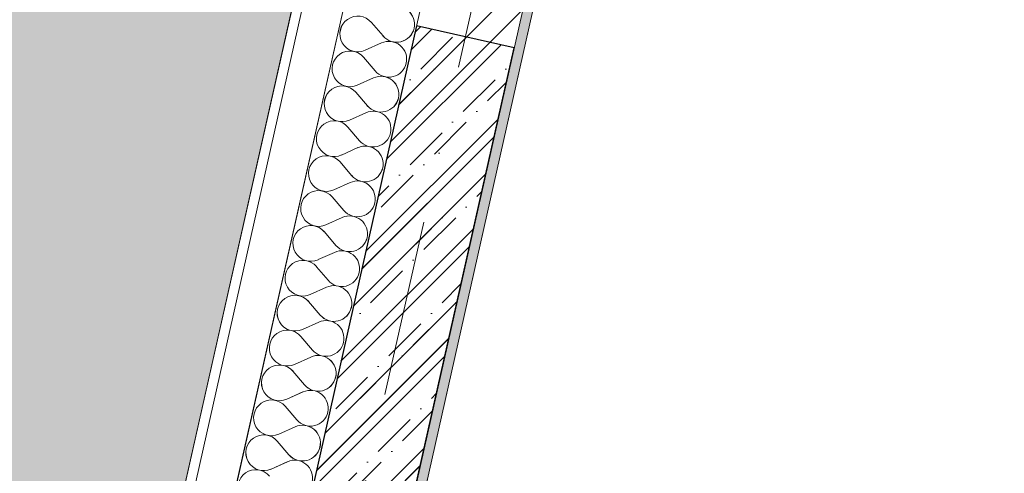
# Model space of a CAD drawing. Header units: millimetres. Extents: x -6990773 to -6682839, y 6117771 to 6220266.
# Tile 105 of 154: x -6937416 to -6935451, y 6132982 to 6133888. Entities that reach past the tile are written whole.
import ezdxf
from ezdxf.enums import TextEntityAlignment as Align

# ---------------------------------------------------------------- set-up
doc = ezdxf.new("R2010")
doc.units = ezdxf.units.MM
doc.header["$MEASUREMENT"] = 0
doc.linetypes.add('Штрихпунктирная', pattern=[670.277762, 352.777767, -176.388884, 0, -141.111112])
for name, color, linetype in [('S - МОП.АР', 7, 'Continuous'), ('АР-Стены_внутренние_пилоны.АР', 7, 'Continuous'), ('АР-Чертеж-Оси_Осевые размеры.АР', 7, 'Continuous'), ('Кровля', 7, 'Continuous')]:
    doc.layers.add(name, color=color, linetype=linetype)
for name, color, linetype, lineweight in [('АР-Стены_внутренние_пилоны.АР_Ном._пера__1', 7, 'Continuous', 30), ('АР-Чертеж-Оси_Осевые размеры.АР_Ном._пера__120', 7, 'Continuous', 0), ('Кровля_Ном._пера__1', 7, 'Continuous', 0), ('Кровля_Ном._пера__101', 252, 'Continuous', 0), ('Кровля_Ном._пера__120', 7, 'Continuous', 0)]:
    doc.layers.add(name, color=color, linetype=linetype, lineweight=lineweight)
doc.styles.add('РЎР“Р•РќР•Р\xa0Р\x98Р\xa0_РЎРўР\x98Р›Р¬_4', font='GOTHIC.TTF')
doc.dimstyles.new('СГЕНЕРИР_СТИЛЬ__2', dxfattribs={"dimtxt": 400, "dimasz": 332.5, "dimexe": 0.18, "dimexo": 0.0625, "dimgap": 0, "dimtad": 1, "dimdec": 0, "dimzin": 0, "dimdsep": 46, "dimtxsty": 'РЎР“Р•РќР•Р\xa0Р\x98Р\xa0_РЎРўР\x98Р›Р¬_4', "dimblk": 'ARROWHEAD_6', "dimblk1": 'ARROWHEAD_6', "dimblk2": 'ARROWHEAD_6', "dimcen": 0.09, "dimse1": 1, "dimse2": 1, "dimclrd": 7, "dimclre": 7, "dimclrt": 7, "dimazin": 0, "dimtfac": 1, "dimtdec": 4, "dimtmove": 0, "dimatfit": 3, "dimfxl": 1, "dimtolj": 1, "dimtzin": 0, "dimarcsym": 0})

# ---------------------------------------------------------------- blocks, each defined once
blk = doc.blocks.new('*X34', base_point=(-6566190.3, 6562677.8))
at = {"layer": 'Кровля_Ном._пера__1', "color": 7, "linetype": 'Continuous', "lineweight": 0}
for p, q in [((-7163976.8, 6133882.6), (-7163953.6, 6133855.4)), ((-7163989.3, 6133826.8), (-7163956.8, 6133841.5)), ((-7163992.5, 6133812.9), (-7163969.3, 6133785.7)), ((-7164005, 6133757.1), (-7163972.4, 6133771.8)), ((-7164008.1, 6133743.2), (-7163984.9, 6133716)), ((-7164020.6, 6133687.4), (-7163988.1, 6133702.1)), ((-7164023.8, 6133673.5), (-7164000.6, 6133646.3)), ((-7164036.3, 6133617.7), (-7164003.7, 6133632.4)), ((-7164039.4, 6133603.8), (-7164016.2, 6133576.6)), ((-7164051.9, 6133548.1), (-7164019.4, 6133562.7)), ((-7164055.1, 6133534.1), (-7164031.9, 6133506.9)), ((-7164067.6, 6133478.4), (-7164035, 6133493)), ((-7164070.7, 6133464.4), (-7164047.5, 6133437.3)), ((-7164083.2, 6133408.7), (-7164050.7, 6133423.3)), ((-7164086.4, 6133394.7), (-7164063.2, 6133367.6)), ((-7164098.9, 6133339), (-7164066.3, 6133353.6)), ((-7164102, 6133325), (-7164078.8, 6133297.9)), ((-7164114.5, 6133269.3), (-7164082, 6133283.9)), ((-7164117.7, 6133255.3), (-7164094.5, 6133228.2)), ((-7164130.2, 6133199.6), (-7164097.6, 6133214.2)), ((-7164133.3, 6133185.7), (-7164110.1, 6133158.5)), ((-7164145.8, 6133129.9), (-7164113.3, 6133144.5)), ((-7164149, 6133116), (-7164125.8, 6133088.8)), ((-7164161.5, 6133060.2), (-7164128.9, 6133074.9)), ((-7164164.6, 6133046.3), (-7164141.4, 6133019.1)), ((-7164177.1, 6132990.5), (-7164144.6, 6133005.2))]:
    blk.add_line(p, q, dxfattribs=at)
for centre, start, end in [((-7163926.5, 6133878.6), 347.3423, 114.2122), ((-7164004, 6133859.4), 40.4724, 294.2122), ((-7163926.5, 6133878.6), 220.4724, 347.3423), ((-7163942.1, 6133808.9), 347.3423, 114.2122), ((-7164019.6, 6133789.7), 40.4724, 294.2122), ((-7163942.1, 6133808.9), 220.4724, 347.3423), ((-7163957.8, 6133739.2), 347.3423, 114.2122), ((-7164035.3, 6133720), 40.4724, 294.2122), ((-7163957.8, 6133739.2), 220.4724, 347.3423), ((-7163973.4, 6133669.5), 347.3423, 114.2122), ((-7164050.9, 6133650.3), 40.4724, 294.2122), ((-7163973.4, 6133669.5), 220.4724, 347.3423), ((-7163989.1, 6133599.8), 347.3423, 114.2122), ((-7164066.6, 6133580.6), 40.4724, 294.2122), ((-7163989.1, 6133599.8), 220.4724, 347.3423), ((-7164004.7, 6133530.1), 347.3423, 114.2122), ((-7164082.2, 6133510.9), 40.4724, 294.2122), ((-7164004.7, 6133530.1), 220.4724, 347.3423), ((-7164020.4, 6133460.4), 347.3423, 114.2122), ((-7164097.9, 6133441.2), 40.4724, 294.2122), ((-7164020.4, 6133460.4), 220.4724, 347.3423), ((-7164036, 6133390.7), 347.3423, 114.2122), ((-7164113.5, 6133371.6), 40.4724, 294.2122), ((-7164036, 6133390.7), 220.4724, 347.3423), ((-7164051.7, 6133321.1), 347.3423, 114.2122), ((-7164129.2, 6133301.9), 40.4724, 294.2122), ((-7164051.7, 6133321.1), 220.4724, 347.3423), ((-7164067.3, 6133251.4), 347.3423, 114.2122), ((-7164144.8, 6133232.2), 40.4724, 294.2122), ((-7164067.3, 6133251.4), 220.4724, 347.3423), ((-7164083, 6133181.7), 347.3423, 114.2122), ((-7164160.5, 6133162.5), 40.4724, 294.2122), ((-7164083, 6133181.7), 220.4724, 347.3423), ((-7164098.6, 6133112), 347.3423, 114.2122), ((-7164176.1, 6133092.8), 40.4724, 294.2122), ((-7164098.6, 6133112), 220.4724, 347.3423), ((-7164114.3, 6133042.3), 347.3423, 114.2122), ((-7164191.8, 6133023.1), 40.4724, 294.2122), ((-7164114.3, 6133042.3), 220.4724, 347.3423), ((-7164129.9, 6132972.6), 347.3423, 114.2122), ((-7164207.4, 6132953.4), 40.4724, 294.2122)]:
    blk.add_arc(centre, 35.7, start, end, dxfattribs=at)
blk = doc.blocks.new('Стена_9_6', base_point=(-7160679.8, 6147242.8))
at = {"layer": 'Кровля', "linetype": 'Continuous', "lineweight": 0, "true_color": 0x000000}
h = blk.add_hatch(dxfattribs=at)
h.set_pattern_fill('БЛОКИ_БЕТОННЫЕ_ЭФФЕКТИВН_77', color=18, style=0, pattern_type=2)
h.set_pattern_definition([(45, (-6566190.34, 6562677.8), (-127.27922, 127.27922), [])])
h.paths.add_polyline_path([(-7164086.1, 6132075.6), (-7160679.8, 6147242.8), (-7160875, 6147286.7), (-7164281.3, 6132119.4)])
h = blk.add_hatch(dxfattribs=at)
h.set_pattern_fill('ШТУКАТУРКА__ГИПС_01_0006', color=18, style=0, pattern_type=2)
h.set_pattern_definition([(45, (-6566190.34, 6563027.8), (-111.369318, 111.369318), [0, -105, 0, -157.5]), (110, (-6565840.34, 6563027.8), (148.001588, 53.868173), [0, -77, 0, -133])])
h.paths.add_polyline_path([(-7164062.2, 6132090.7), (-7160664.7, 6147218.9), (-7160684.2, 6147223.3), (-7164081.8, 6132095.1)])
at = {"layer": 'Кровля_Ном._пера__1', "color": 7, "linetype": 'Continuous', "lineweight": 0}
for p, q in [((-7161022.7, 6147678.6), (-7164582.4, 6131828.3)), ((-7160977.5, 6147514.7), (-7164471.5, 6131957.1))]:
    blk.add_line(p, q, dxfattribs=at)
at = {"layer": 'Кровля_Ном._пера__1', "color": 7, "linetype": 'Continuous', "lineweight": 15}
for p, q in [((-7160875, 6147286.7), (-7164281.3, 6132119.4)), ((-7164086.1, 6132075.6), (-7160679.8, 6147242.8))]:
    blk.add_line(p, q, dxfattribs=at)
at = {"layer": 'Кровля_Ном._пера__1', "color": 7, "linetype": 'Continuous', "lineweight": 0, "flags": 128}
for points in [[(-7161020.3, 6147780.5), (-7164623.8, 6131735.1)], [(-7164062.2, 6132090.7), (-7160664.7, 6147218.9)]]:
    blk.add_lwpolyline(points, dxfattribs=at)
at = {"layer": 'Кровля', "color": 7, "lineweight": 0}
blk.add_blockref('*X34', (-6566190.3, 6562677.8), dxfattribs=at)
blk = doc.blocks.new('Стандартный Маркер Сетки[13]_6', base_point=(-7160680.9, 6147693.7))
at = {"layer": 'АР-Чертеж-Оси_Осевые размеры.АР_Ном._пера__120', "color": 7, "linetype": 'Штрихпунктирная', "lineweight": 0}
blk.add_line((-7160787.5, 6147219.2), (-7165571.2, 6125919.8), dxfattribs=at)
at = {"layer": 'АР-Чертеж-Оси_Осевые размеры.АР_Ном._пера__120', "color": 7, "lineweight": 0, "style": 'РЎР“Р•РќР•Р\xa0Р\x98Р\xa0_РЎРўР\x98Р›Р¬_4'}
blk.add_attdef('AC_MarkerText_1', text='', height=350, rotation=347.3417, dxfattribs=at).set_placement((-7165717.5, 6125138.4), align=Align.TOP_CENTER)
blk = doc.blocks.new('Стандартный Маркер Сетки[26]_6', base_point=(-7160680.9, 6147693.7))
at = {"layer": 'АР-Чертеж-Оси_Осевые размеры.АР_Ном._пера__120', "color": 7, "linetype": 'Штрихпунктирная', "lineweight": 0}
blk.add_line((-7160787.5, 6147219.2), (-7165571.2, 6125919.8), dxfattribs=at)
at = {"layer": 'АР-Чертеж-Оси_Осевые размеры.АР_Ном._пера__120', "color": 7, "lineweight": 0, "style": 'РЎР“Р•РќР•Р\xa0Р\x98Р\xa0_РЎРўР\x98Р›Р¬_4'}
blk.add_attdef('AC_MarkerText_1', text='', height=350, rotation=347.3417, dxfattribs=at).set_placement((-7165717.5, 6125138.4), align=Align.TOP_CENTER)
blk = doc.blocks.new('ARROWHEAD_6')
at = {"color": 0, "linetype": 'Continuous', "lineweight": 0}
for p, q in [((-0.5, -0.5), (0.5, 0.5)), ((0, 0), (-1, 0))]:
    blk.add_line(p, q, dxfattribs=at)
blk = doc.blocks.new('*D187', base_point=(-6566190.3, 6562677.8))
at = {"layer": 'Defpoints', "color": 0, "linetype": 'Continuous', "transparency": 16777216}
for p in [(-6931973.4, 6136099.2), (-6936118.3, 6135669.5), (-6938145.1, 6126645.3)]:
    blk.add_point(p, dxfattribs=at)
at = {"layer": 'АР-Чертеж-Оси_Осевые размеры.АР', "color": 7, "linetype": 'Continuous', "lineweight": -2, "transparency": 16777216}
for p, q in [((-6937820.7, 6126572.4), (-6936820.3, 6126347.7)), ((-6934615.5, 6125852.6), (-6935652.4, 6126085.4))]:
    blk.add_line(p, q, dxfattribs=at)
at = {"layer": 'АР-Чертеж-Оси_Осевые размеры.АР', "color": 7, "linetype": 'Continuous', "lineweight": -2, "transparency": 16777216, "xscale": 332.5, "yscale": 332.5, "zscale": 332.5}
for p, rotation in [((-6938145.1, 6126645.3), 167.3417232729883), ((-6934291.1, 6125779.7), 347.3417232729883)]:
    blk.add_blockref('ARROWHEAD_6', p, dxfattribs=dict(at, rotation=rotation))
at = {"layer": 'АР-Чертеж-Оси_Осевые размеры.АР', "color": 7, "linetype": 'Continuous', "lineweight": 0, "transparency": 16777216, "insert": (-6936236.4, 6126216.6), "char_height": 400, "attachment_point": 5, "rotation": 347.3417, "style": 'РЎР“Р•РќР•Р\xa0Р\x98Р\xa0_РЎРўР\x98Р›Р¬_4'}
blk.add_mtext('\\A1;3950', dxfattribs=at)
blk = doc.blocks.new('Стена_76_6', base_point=(-7164227.7, 6131902.4))
at = {"layer": 'АР-Стены_внутренние_пилоны.АР', "linetype": 'Continuous', "lineweight": 0, "true_color": 0x000000}
h = blk.add_hatch(dxfattribs=at)
h.set_pattern_fill('ЖЕЛЕЗОБЕТОН__PROJECT__0006', color=18, style=0, pattern_type=2)
h.set_pattern_definition([(45, (-6566190.34, 6562677.8), (-84.852814, 84.852814), []), (45, (-6566232.77, 6562720.22), (-84.852814, 84.852814), [90, -30, 0, -30])])
h.paths.add_polyline_path([(-7164130.2, 6131880.5), (-7163692, 6133831.6), (-7163887.1, 6133875.5), (-7164325.3, 6131924.3)])
at = {"layer": 'АР-Стены_внутренние_пилоны.АР_Ном._пера__1', "color": 7, "linetype": 'Continuous', "lineweight": 30, "flags": 128}
for points in [[(-7163887.1, 6133875.5), (-7164325.3, 6131924.3)], [(-7163692, 6133831.6), (-7163887.1, 6133875.5)], [(-7164130.2, 6131880.5), (-7163692, 6133831.6)]]:
    blk.add_lwpolyline(points, dxfattribs=at)
blk = doc.blocks.new('*X314', base_point=(-6338927.2, 6562677.8))
at = {"layer": 'Кровля_Ном._пера__1', "color": 7, "linetype": 'Continuous', "lineweight": 0}
for p, q in [((-6936713.7, 6133882.6), (-6936690.5, 6133855.4)), ((-6936726.2, 6133826.8), (-6936693.6, 6133841.5)), ((-6936729.3, 6133812.9), (-6936706.1, 6133785.7)), ((-6936741.8, 6133757.1), (-6936709.3, 6133771.8)), ((-6936745, 6133743.2), (-6936721.8, 6133716)), ((-6936757.5, 6133687.4), (-6936724.9, 6133702.1)), ((-6936760.6, 6133673.5), (-6936737.4, 6133646.3)), ((-6936773.1, 6133617.7), (-6936740.6, 6133632.4)), ((-6936776.3, 6133603.8), (-6936753.1, 6133576.6)), ((-6936788.8, 6133548.1), (-6936756.2, 6133562.7)), ((-6936791.9, 6133534.1), (-6936768.7, 6133506.9)), ((-6936804.4, 6133478.4), (-6936771.9, 6133493)), ((-6936807.6, 6133464.4), (-6936784.4, 6133437.3)), ((-6936820.1, 6133408.7), (-6936787.5, 6133423.3)), ((-6936823.2, 6133394.7), (-6936800, 6133367.6)), ((-6936835.7, 6133339), (-6936803.2, 6133353.6)), ((-6936838.9, 6133325), (-6936815.7, 6133297.9)), ((-6936851.4, 6133269.3), (-6936818.8, 6133283.9)), ((-6936854.5, 6133255.3), (-6936831.3, 6133228.2)), ((-6936867, 6133199.6), (-6936834.5, 6133214.2)), ((-6936870.2, 6133185.7), (-6936847, 6133158.5)), ((-6936882.7, 6133129.9), (-6936850.1, 6133144.5)), ((-6936885.8, 6133116), (-6936862.6, 6133088.8)), ((-6936898.3, 6133060.2), (-6936865.8, 6133074.9)), ((-6936901.5, 6133046.3), (-6936878.3, 6133019.1)), ((-6936914, 6132990.5), (-6936881.4, 6133005.2))]:
    blk.add_line(p, q, dxfattribs=at)
for centre, start, end in [((-6936663.3, 6133878.6), 347.3423, 114.2122), ((-6936740.8, 6133859.4), 40.4724, 294.2122), ((-6936663.3, 6133878.6), 220.4724, 347.3423), ((-6936679, 6133808.9), 347.3423, 114.2122), ((-6936756.5, 6133789.7), 40.4724, 294.2122), ((-6936679, 6133808.9), 220.4724, 347.3423), ((-6936694.6, 6133739.2), 347.3423, 114.2122), ((-6936772.1, 6133720), 40.4724, 294.2122), ((-6936694.6, 6133739.2), 220.4724, 347.3423), ((-6936710.3, 6133669.5), 347.3423, 114.2122), ((-6936787.8, 6133650.3), 40.4724, 294.2122), ((-6936710.3, 6133669.5), 220.4724, 347.3423), ((-6936725.9, 6133599.8), 347.3423, 114.2122), ((-6936803.4, 6133580.6), 40.4724, 294.2122), ((-6936725.9, 6133599.8), 220.4724, 347.3423), ((-6936741.6, 6133530.1), 347.3423, 114.2122), ((-6936819.1, 6133510.9), 40.4724, 294.2122), ((-6936741.6, 6133530.1), 220.4724, 347.3423), ((-6936757.2, 6133460.4), 347.3423, 114.2122), ((-6936834.7, 6133441.2), 40.4724, 294.2122), ((-6936757.2, 6133460.4), 220.4724, 347.3423), ((-6936772.9, 6133390.7), 347.3423, 114.2122), ((-6936850.4, 6133371.6), 40.4724, 294.2122), ((-6936772.9, 6133390.7), 220.4724, 347.3423), ((-6936788.5, 6133321.1), 347.3423, 114.2122), ((-6936866, 6133301.9), 40.4724, 294.2122), ((-6936788.5, 6133321.1), 220.4724, 347.3423), ((-6936804.2, 6133251.4), 347.3423, 114.2122), ((-6936881.7, 6133232.2), 40.4724, 294.2122), ((-6936804.2, 6133251.4), 220.4724, 347.3423), ((-6936819.8, 6133181.7), 347.3423, 114.2122), ((-6936897.3, 6133162.5), 40.4724, 294.2122), ((-6936819.8, 6133181.7), 220.4724, 347.3423), ((-6936835.5, 6133112), 347.3423, 114.2122), ((-6936913, 6133092.8), 40.4724, 294.2122), ((-6936835.5, 6133112), 220.4724, 347.3423), ((-6936851.1, 6133042.3), 347.3423, 114.2122), ((-6936928.6, 6133023.1), 40.4724, 294.2122), ((-6936851.1, 6133042.3), 220.4724, 347.3423), ((-6936866.8, 6132972.6), 347.3423, 114.2122), ((-6936944.3, 6132953.4), 40.4724, 294.2122)]:
    blk.add_arc(centre, 35.7, start, end, dxfattribs=at)
blk = doc.blocks.new('Стена_109_1', base_point=(-6933416.7, 6147242.8))
at = {"layer": 'Кровля', "linetype": 'Continuous', "lineweight": 0, "true_color": 0x000000}
h = blk.add_hatch(dxfattribs=at)
h.set_pattern_fill('БЛОКИ_БЕТОННЫЕ_ЭФФЕКТИВН_70', color=18, style=0, pattern_type=2)
h.set_pattern_definition([(45, (-6338927.19, 6562677.8), (-127.27922, 127.27922), [])])
h.paths.add_polyline_path([(-6936823, 6132075.6), (-6933416.7, 6147242.8), (-6933611.8, 6147286.7), (-6937018.1, 6132119.4)])
h = blk.add_hatch(dxfattribs=at)
h.set_pattern_fill('ШТУКАТУРКА__ГИПС_01_0001', color=18, style=0, pattern_type=2)
h.set_pattern_definition([(45, (-6338927.19, 6563027.8), (-111.369318, 111.369318), [0, -105, 0, -157.5]), (110, (-6338577.19, 6563027.8), (148.001588, 53.868173), [0, -77, 0, -133])])
h.paths.add_polyline_path([(-6936799.1, 6132090.7), (-6933401.5, 6147218.9), (-6933421, 6147223.3), (-6936818.6, 6132095.1)])
at = {"layer": 'Кровля_Ном._пера__1', "color": 7, "linetype": 'Continuous', "lineweight": 0}
for p, q in [((-6933759.5, 6147678.6), (-6937319.2, 6131828.3)), ((-6933714.3, 6147514.7), (-6937208.3, 6131957.1))]:
    blk.add_line(p, q, dxfattribs=at)
at = {"layer": 'Кровля_Ном._пера__1', "color": 7, "linetype": 'Continuous', "lineweight": 15}
for p, q in [((-6933611.8, 6147286.7), (-6937018.1, 6132119.4)), ((-6936823, 6132075.6), (-6933416.7, 6147242.8))]:
    blk.add_line(p, q, dxfattribs=at)
at = {"layer": 'Кровля_Ном._пера__1', "color": 7, "linetype": 'Continuous', "lineweight": 0, "flags": 128}
for points in [[(-6933757.1, 6147780.5), (-6937360.7, 6131735.1)], [(-6936799.1, 6132090.7), (-6933401.5, 6147218.9)]]:
    blk.add_lwpolyline(points, dxfattribs=at)
at = {"layer": 'Кровля', "color": 7, "lineweight": 0}
blk.add_blockref('*X314', (-6338927.2, 6562677.8), dxfattribs=at)
blk = doc.blocks.new('Стандартный Маркер Сетки[58]_1', base_point=(-6933417.8, 6147693.7))
at = {"layer": 'АР-Чертеж-Оси_Осевые размеры.АР_Ном._пера__120', "color": 7, "linetype": 'Штрихпунктирная', "lineweight": 0}
blk.add_line((-6933524.4, 6147219.2), (-6938308.1, 6125919.8), dxfattribs=at)
at = {"layer": 'АР-Чертеж-Оси_Осевые размеры.АР_Ном._пера__120', "color": 7, "lineweight": 0, "style": 'РЎР“Р•РќР•Р\xa0Р\x98Р\xa0_РЎРўР\x98Р›Р¬_4'}
blk.add_attdef('AC_MarkerText_1', text='', height=350, rotation=347.3417, dxfattribs=at).set_placement((-6938454.3, 6125138.4), align=Align.TOP_CENTER)
blk = doc.blocks.new('Стандартный Маркер Сетки[70]_1', base_point=(-6933417.8, 6147693.7))
at = {"layer": 'АР-Чертеж-Оси_Осевые размеры.АР_Ном._пера__120', "color": 7, "linetype": 'Штрихпунктирная', "lineweight": 0}
blk.add_line((-6933524.4, 6147219.2), (-6938308.1, 6125919.8), dxfattribs=at)
at = {"layer": 'АР-Чертеж-Оси_Осевые размеры.АР_Ном._пера__120', "color": 7, "lineweight": 0, "style": 'РЎР“Р•РќР•Р\xa0Р\x98Р\xa0_РЎРўР\x98Р›Р¬_4'}
blk.add_attdef('AC_MarkerText_1', text='', height=350, rotation=347.3417, dxfattribs=at).set_placement((-6938454.3, 6125138.4), align=Align.TOP_CENTER)
blk = doc.blocks.new('Стена_143_1', base_point=(-6936964.6, 6131902.4))
at = {"layer": 'АР-Стены_внутренние_пилоны.АР', "linetype": 'Continuous', "lineweight": 0, "true_color": 0x000000}
h = blk.add_hatch(dxfattribs=at)
h.set_pattern_fill('ЖЕЛЕЗОБЕТОН__PROJECT__0001', color=18, style=0, pattern_type=2)
h.set_pattern_definition([(45, (-6338927.19, 6562677.8), (-84.852814, 84.852814), []), (45, (-6338969.62, 6562720.22), (-84.852814, 84.852814), [90, -30, 0, -30])])
h.paths.add_polyline_path([(-6936867, 6131880.5), (-6936428.8, 6133831.6), (-6936624, 6133875.5), (-6937062.2, 6131924.3)])
at = {"layer": 'АР-Стены_внутренние_пилоны.АР_Ном._пера__1', "color": 7, "linetype": 'Continuous', "lineweight": 30, "flags": 128}
for points in [[(-6936624, 6133875.5), (-6937062.2, 6131924.3)], [(-6936428.8, 6133831.6), (-6936624, 6133875.5)], [(-6936867, 6131880.5), (-6936428.8, 6133831.6)]]:
    blk.add_lwpolyline(points, dxfattribs=at)

msp = doc.modelspace()

# ---------------------------------------------------------------- hatches: boundary and pattern name
at = {"layer": 'Кровля_Ном._пера__101', "linetype": 'Continuous', "lineweight": 0}
h = msp.add_hatch(dxfattribs=at)
h.set_pattern_fill('ПЕСОК_0001', color=252, style=0, pattern_type=2)
h.set_pattern_definition([(32.3417, (-6952891.77, 6138227.56), (-120.9696, 191.0468), [0, -150.75, 0, -226.125]), (97.3417, (-6952401.49, 6138117.45), (224.2711, 28.8958), [0, -110.55, 0, -190.95])])
h.paths.add_polyline_path([(-6958297.1, 6136949.8), (-6937251.1, 6132222.9), (-6934085.7, 6146316.9), (-6936671.4, 6146897.7), (-6936905.8, 6145853.7), (-6940350.5, 6146627.4), (-6940458, 6146149), (-6940744.7, 6144872.5), (-6941092.3, 6143324.6), (-6940828, 6143265.3), (-6941771.4, 6139064.9), (-6951075.3, 6141154.5), (-6949771.5, 6146959.5), (-6949249, 6146842.1), (-6948975, 6148061.9), (-6949384.7, 6148153.9), (-6949231.4, 6148836.7), (-6948890.5, 6150354.6), (-6952413.2, 6151145.8), (-6952233.6, 6151945.7), (-6954799.7, 6152522)])

# ---------------------------------------------------------------- linework, layer by layer
at = {"layer": 'S - МОП.АР', "color": 254, "linetype": 'Continuous', "lineweight": 0, "true_color": 0xd1c7d6, "flags": 128}
msp.add_lwpolyline([(-6935725.4, 6136871.6), (-6936799.1, 6132090.7), (-6933179.3, 6131277.8), (-6932789.3, 6133014.2), (-6932555.2, 6132961.6), (-6932945.2, 6131225.2), (-6929471.7, 6130445.1), (-6929224.1, 6131547.5), (-6928941.1, 6131484), (-6929188.7, 6130381.5), (-6926192.9, 6129708.7), (-6925726.5, 6131787), (-6925492.3, 6131734.4), (-6925959, 6129656.2), (-6919031.5, 6128100.4)], dxfattribs=at)
at = {"layer": 'Кровля_Ном._пера__120', "color": 7, "linetype": 'Continuous', "lineweight": 0, "flags": 128}
msp.add_lwpolyline([(-6958297.1, 6136949.8), (-6937251.1, 6132222.9), (-6934085.7, 6146316.9), (-6936671.4, 6146897.7), (-6936905.8, 6145853.7), (-6940350.5, 6146627.4), (-6940458, 6146149), (-6940744.7, 6144872.5), (-6941092.3, 6143324.6), (-6940828, 6143265.3), (-6941771.4, 6139064.9), (-6951075.3, 6141154.5), (-6949771.5, 6146959.5), (-6949249, 6146842.1), (-6948975, 6148061.9), (-6949384.7, 6148153.9), (-6949231.4, 6148836.7), (-6948890.5, 6150354.6), (-6952413.2, 6151145.8), (-6952233.6, 6151945.7), (-6954799.7, 6152522)], close=True, dxfattribs=at)

# ---------------------------------------------------------------- block references
at = {"layer": 'АР-Стены_внутренние_пилоны.АР', "color": 7, "lineweight": 0}
for name in ['Стена_76_6', 'Стена_143_1']:
    msp.add_blockref(name, (-6936964.6, 6131902.4), dxfattribs=at)
at = {"layer": 'АР-Чертеж-Оси_Осевые размеры.АР', "color": 8, "linetype": 'Continuous', "lineweight": 15}
for name in ['Стандартный Маркер Сетки[13]_6', 'Стандартный Маркер Сетки[26]_6', 'Стандартный Маркер Сетки[58]_1', 'Стандартный Маркер Сетки[70]_1']:
    msp.add_blockref(name, (-6933417.8, 6147693.7), dxfattribs=at)
at = {"layer": 'Кровля', "color": 7, "lineweight": 0}
for name in ['Стена_9_6', 'Стена_109_1']:
    msp.add_blockref(name, (-6933416.7, 6147242.8), dxfattribs=at)

# ---------------------------------------------------------------- dimensions: what is measured, and where the dimension line sits
at = {"layer": 'АР-Чертеж-Оси_Осевые размеры.АР', "color": 7, "linetype": 'Continuous', "lineweight": 0}
dim = msp.add_linear_dim(base=(-6938145.1, 6126645.3), p1=(-6931973.4, 6136099.2), p2=(-6936118.3, 6135669.5), angle=167.3417, dimstyle='СГЕНЕРИР_СТИЛЬ__2', dxfattribs=at)
dim.commit()
dim.dimension.update_dxf_attribs({"geometry": '*D187', "text_midpoint": (-6936236.4, 6126216.6), "dimtype": 160, "text_rotation": 347.3417})

doc.saveas('drawing.dxf')
